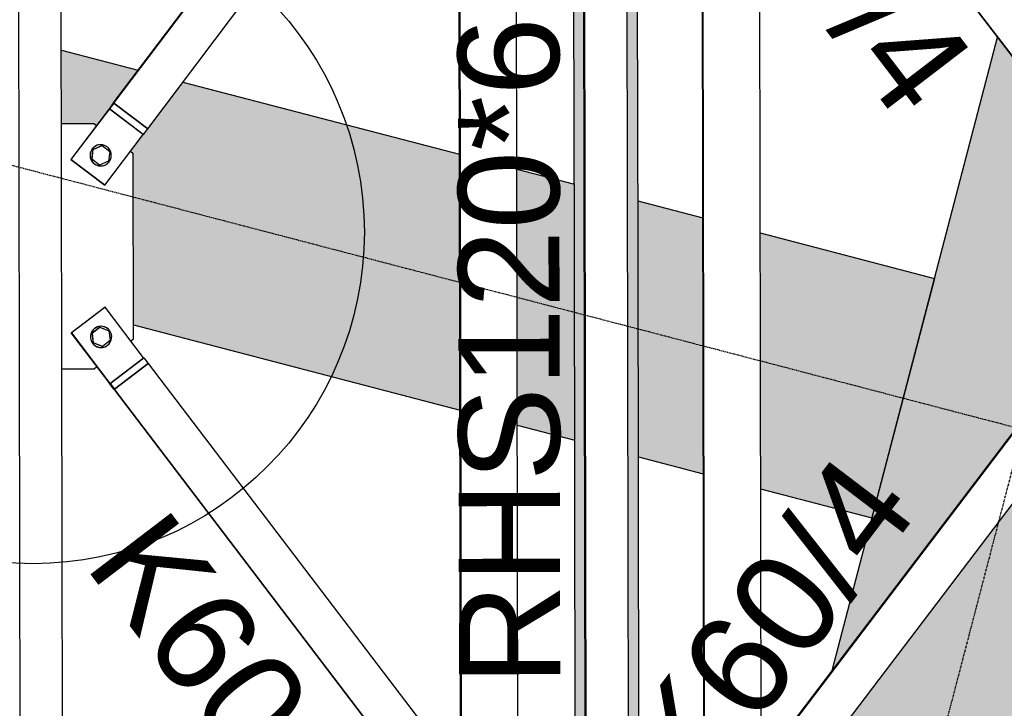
# Model space of a CAD drawing. Header units: millimetres. Extents: x 30 to 208467, y 44 to 15445.
# Tile 49 of 61: x 148589 to 149982, y 6597 to 7570. Entities that reach past the tile are written whole.
import ezdxf

# ---------------------------------------------------------------- set-up
doc = ezdxf.new("R2010")
doc.units = ezdxf.units.MM
doc.linetypes.add('DXK_LINE_DOT3', pattern=[5.9187, 2.979, -0.9799, 0.9799, -0.9799])
doc.styles.add('Arial', font='ARIAL.TTF', dxfattribs={"height": 0.2})

# ---------------------------------------------------------------- blocks, each defined once
blk = doc.blocks.new('Part-14212 - 14199')
at = {"color": 7}
for p, q in [((149391, 6241.5), (149387.2, 8261.5)), ((149451, 6241.6), (149447.2, 8261.6)), ((149389.3, 6335.6), (149385.9, 8167.4))]:
    blk.add_line(p, q, dxfattribs=at)
blk = doc.blocks.new('Bolt-14892 - 14199')
at = {"color": 7}
for p, q in [((148692.5, 7386.9), (148690.8, 7373.2)), ((148690.9, 7373.2), (148692.7, 7386.9)), ((148692.5, 7386.9), (148705.3, 7392.3)), ((148692.5, 7386.9), (148692.7, 7386.9)), ((148692.7, 7386.9), (148705.4, 7392.3)), ((148705.3, 7392.3), (148705.3, 7392.3)), ((148705.3, 7392.3), (148705.4, 7392.3)), ((148705.4, 7392.3), (148716.5, 7384)), ((148716.5, 7384), (148714.8, 7370.2)), ((148701.9, 7364.8), (148690.8, 7373.2)), ((148690.8, 7373.2), (148690.9, 7373.2)), ((148702, 7364.8), (148690.9, 7373.2)), ((148714.8, 7370.2), (148702, 7364.8)), ((148701.9, 7364.8), (148701.9, 7364.8)), ((148701.9, 7364.8), (148702, 7364.8))]:
    blk.add_line(p, q, dxfattribs=at)
for centre, start, end in [((148703.5, 7378.6), 112.9063, 292.9063), ((148703.6, 7378.6), 142.9057, 322.9057), ((148703.6, 7378.6), 322.9057, 142.9057), ((148703.5, 7378.6), 292.9063, 112.9063)]:
    blk.add_arc(centre, 15, start, end, dxfattribs=at)
blk = doc.blocks.new('Part-14216 - 14199')
at = {"color": 7}
for p, q in [((149451, 6271.9), (150192.9, 7248.1)), ((150193.7, 7248.2), (149451.6, 6271.7)), ((150192.9, 7248.1), (150193.7, 7248.2)), ((150193.7, 7248.2), (150193.9, 7149.2)), ((149504.9, 6242.7), (150193.9, 7149.2)), ((149451, 6271.7), (149451.6, 6271.7)), ((149451.6, 6271.7), (149451.6, 6242.6)), ((149451, 6265.1), (149451.5, 6265.1)), ((149451.6, 6242.6), (149451.5, 6265.1)), ((149451, 6242.6), (149451.6, 6242.6)), ((149504.9, 6242.7), (149451.6, 6242.6))]:
    blk.add_line(p, q, dxfattribs=at)
blk = doc.blocks.new('Part-14217 - 14199')
at = {"color": 7}
for p, q in [((149447.2, 8260.6), (149447.8, 8260.6)), ((149447.9, 8260.6), (149447.8, 8260.6)), ((149447.8, 8260.6), (149447.9, 8238.1)), ((149501.1, 8260.7), (149447.9, 8260.6)), ((149447.9, 8231.5), (149447.9, 8260.6)), ((150193.5, 7356.8), (149501.1, 8260.7)), ((149447.9, 8238.1), (149447.3, 8238.1)), ((149447.9, 8231.5), (149447.3, 8231.5)), ((150192.9, 7257.9), (149447.3, 8231.4)), ((150193.7, 7257.9), (149447.9, 8231.5)), ((150193.7, 7257.9), (150193.5, 7356.8)), ((150192.9, 7257.9), (150193.7, 7257.9))]:
    blk.add_line(p, q, dxfattribs=at)
blk = doc.blocks.new('Part-14439 - 14199')
at = {"color": 7}
for p, q in [((149294.1, 6397.3), (149290.9, 8105.4)), ((149212.9, 6503.9), (149210.1, 7998.5)), ((149213.9, 6502.5), (149211.2, 7999.8))]:
    blk.add_line(p, q, dxfattribs=at)
blk = doc.blocks.new('Part-14946 - 14199')
at = {"color": 7}
for p, q in [((148721.4, 7452.5), (148715.3, 7444.5)), ((148715.3, 7444.5), (148715.6, 7444.4)), ((148715.3, 7444.5), (148716.1, 7444.5)), ((148722.1, 7452.5), (148716.1, 7444.5)), ((148716.1, 7444.5), (148764, 7408.3)), ((148721.4, 7452.5), (148722.1, 7452.5)), ((148722.1, 7452.5), (148770, 7416.3)), ((148764, 7408.3), (148770, 7416.3)), ((148763.6, 7408.3), (148764, 7408.3))]:
    blk.add_line(p, q, dxfattribs=at)
blk = doc.blocks.new('Bolt-14890 - 14199')
at = {"color": 7}
for p, q in [((148702.3, 7135.7), (148691.3, 7127.3)), ((148691.4, 7127.3), (148702.4, 7135.7)), ((148702.4, 7135.6), (148702.3, 7135.7)), ((148702.3, 7135.7), (148702.4, 7135.7)), ((148702.4, 7135.7), (148715.2, 7130.3)), ((148691.3, 7127.3), (148693, 7113.5)), ((148691.3, 7127.3), (148691.4, 7127.3)), ((148693.2, 7113.5), (148691.4, 7127.3)), ((148715.2, 7130.3), (148717, 7116.6)), ((148705.8, 7108.2), (148693, 7113.5)), ((148693, 7113.5), (148693.2, 7113.5)), ((148705.9, 7108.2), (148693.2, 7113.5)), ((148705.9, 7108.2), (148705.8, 7108.2)), ((148705.8, 7108.2), (148705.9, 7108.2)), ((148717, 7116.6), (148705.9, 7108.2))]:
    blk.add_line(p, q, dxfattribs=at)
for centre, start, end in [((148704, 7121.9), 7.3064, 187.3064), ((148704.1, 7121.9), 37.308, 217.308), ((148704, 7121.9), 187.3064, 7.3064), ((148704.1, 7121.9), 217.308, 37.308)]:
    blk.add_arc(centre, 15, start, end, dxfattribs=at)
blk = doc.blocks.new('Part-14440 - 14199')
at = {"color": 7}
for p, q in [((149557.1, 6411.6), (149554, 8092.1)), ((149558.1, 6412.9), (149555, 8090.7)), ((149637.9, 6517.9), (149635.2, 7986.1))]:
    blk.add_line(p, q, dxfattribs=at)
blk = doc.blocks.new('Part-14499 - 14199')
for points in [[(149375.5, 6335.6), (149379.5, 6335.6), (149389.3, 6335.6), (149387.6, 7251.5), (149373.8, 7251.5), (149372.1, 8167.4)], [(149451, 6271.9), (149465.6, 6291.2), (149463.8, 7251.7), (149449.1, 7251.6), (149449.2, 7198.1)]]:
    blk.add_hatch(color=96).paths.add_polyline_path(points)
at = {"color": 96}
for p, q in [((149375.5, 6335.6), (149373.8, 7251.5)), ((149465.6, 6291.2), (149463.8, 7251.7))]:
    blk.add_line(p, q, dxfattribs=at)
blk = doc.blocks.new('Part-14500 - 14199')
for points in [[(149463.8, 7251.7), (149465.6, 6291.2), (149462, 8212.1), (149458, 8217.4), (149447.3, 8231.4), (149449.1, 7251.6)], [(149373.8, 7251.5), (149387.6, 7251.5), (149387.5, 7305.1), (149385.9, 8167.4), (149372.1, 8167.4)]]:
    blk.add_hatch(color=96).paths.add_polyline_path(points)
at = {"color": 96}
for p, q in [((149463.8, 7251.7), (149462, 8212.1)), ((149373.8, 7251.5), (149372.1, 8167.4))]:
    blk.add_line(p, q, dxfattribs=at)
blk = doc.blocks.new('Part-14881 - 14199')
at = {"color": 7}
for p, q in [((148721.4, 7452.5), (149271.1, 8179.6)), ((148722.1, 7452.5), (149271.9, 8179.6)), ((149271.1, 8179.6), (149271.9, 8179.6)), ((149271.9, 8179.6), (149319.7, 8143.4)), ((148770, 7416.3), (149319.7, 8143.4)), ((148722.1, 7452.5), (148721.4, 7452.5)), ((148770, 7416.3), (148722.1, 7452.5))]:
    blk.add_line(p, q, dxfattribs=at)
blk = doc.blocks.new('Part-14875 - 14199')
at = {"color": 7}
for p, q in [((148770.6, 7084.4), (148722.9, 7048)), ((148770.6, 7084.4), (149323, 6359.4)), ((148722.9, 7048), (148722.1, 7048)), ((148722.1, 7048), (149274.6, 6323)), ((149275.3, 6323), (148722.9, 7048)), ((149323, 6359.4), (149275.3, 6323)), ((149274.6, 6323), (149275.3, 6323))]:
    blk.add_line(p, q, dxfattribs=at)
blk = doc.blocks.new('GridLine-17394 - 14199')
at = {"color": 6, "linetype": 'DXK_LINE_DOT3'}
blk.add_line((141448.6, 9226.1), (151459.7, 6612.2), dxfattribs=at)
blk = doc.blocks.new('Part-14864 - 14199')
at = {"color": 7}
for p, q in [((148590.4, 6240), (148586.6, 8260)), ((148650.3, 6240.1), (148646.6, 8260.1))]:
    blk.add_line(p, q, dxfattribs=at)
blk = doc.blocks.new('Part-26386 - 14199')
for points in [[(149738.4, 6650.1), (150192.5, 7247.6), (150192.5, 7258.4), (149972.3, 7545.9)], [(149708.7, 6242.1), (149861.8, 6242.4), (149993.8, 6242.6), (150193, 7005.7), (150192.7, 7147.7), (149698.6, 6497.6), (149638.4, 6267), (149666, 6267), (149708.7, 6267.1)]]:
    blk.add_hatch(color=4).paths.add_polyline_path(points)
at = {"color": 4}
blk.add_line((149738.4, 6650.1), (149972.3, 7545.9), dxfattribs=at)
blk = doc.blocks.new('Part-14888 - 14199')
at = {"color": 7}
for p, q in [((148648.1, 7423.5), (148693.6, 7423.6)), ((148693.6, 7423.6), (148697.6, 7420.6)), ((148745.5, 7384.3), (148749.4, 7381.4)), ((148749.9, 7119.3), (148749.4, 7381.4)), ((148746, 7116.3), (148749.9, 7119.3)), ((148648.8, 7076.7), (148694.2, 7076.8)), ((148694.2, 7076.8), (148698.2, 7079.9))]:
    blk.add_line(p, q, dxfattribs=at)
blk = doc.blocks.new('Part-14889 - 14199')
at = {"color": 7}
for p, q in [((148661.8, 7127.6), (148709.6, 7164)), ((148709.7, 7164), (148662, 7127.6)), ((148709.7, 7164), (148709.6, 7164)), ((148764.2, 7092.4), (148709.7, 7164)), ((148662, 7127.6), (148661.8, 7127.6)), ((148716.4, 7056), (148661.8, 7127.6)), ((148662, 7127.6), (148716.5, 7056)), ((148716.5, 7056), (148764.2, 7092.4)), ((148716.5, 7056), (148716.4, 7056))]:
    blk.add_line(p, q, dxfattribs=at)
blk = doc.blocks.new('Part-14891 - 14199')
at = {"color": 7}
for p, q in [((148715.7, 7444.5), (148661.4, 7372.7)), ((148715.8, 7444.5), (148661.5, 7372.7)), ((148715.8, 7444.5), (148715.7, 7444.5)), ((148763.6, 7408.3), (148715.8, 7444.5)), ((148709.4, 7336.5), (148763.6, 7408.3)), ((148661.5, 7372.7), (148661.4, 7372.7)), ((148709.2, 7336.5), (148661.4, 7372.7)), ((148661.5, 7372.7), (148709.4, 7336.5)), ((148709.4, 7336.5), (148709.2, 7336.5))]:
    blk.add_line(p, q, dxfattribs=at)
blk = doc.blocks.new('Part-14945 - 14199')
at = {"color": 7}
for p, q in [((148716.8, 7056), (148764.6, 7092.4)), ((148764.2, 7092.4), (148764.6, 7092.4)), ((148764.6, 7092.4), (148770.6, 7084.4)), ((148722.9, 7048), (148770.6, 7084.4)), ((148716.1, 7056), (148716.3, 7056.2)), ((148722.1, 7048), (148716.1, 7056)), ((148716.1, 7056), (148716.8, 7056)), ((148716.8, 7056), (148722.9, 7048)), ((148722.1, 7048), (148722.9, 7048))]:
    blk.add_line(p, q, dxfattribs=at)
blk = doc.blocks.new('Part-26387 - 14199')
for points in [[(148697.6, 7420.6), (148715.7, 7444.5), (148715.3, 7444.5), (148721.4, 7452.5), (148756.4, 7498.9), (148647.9, 7527.2), (148648.1, 7423.5), (148693.6, 7423.6)], [(149212, 7018.2), (149211.3, 7380.1), (148819.9, 7482.3), (148770, 7416.3), (148764, 7408.3), (148716.1, 7444.5), (148715.8, 7444.5), (148763.6, 7408.3), (148745.5, 7384.3), (148749.4, 7381.4), (148749.9, 7138.9)], [(149374.3, 6975.8), (149373.7, 7337.7), (149292.3, 7359), (149293, 6997)], [(149556.1, 6928.3), (149555.5, 7290.2), (149463.7, 7314.2), (149464.4, 6952.3)], [(149794.8, 6866), (149883.2, 7204.7), (149636.5, 7269.1), (149637.2, 6907.2)]]:
    blk.add_hatch(color=4).paths.add_polyline_path(points)
at = {"color": 4}
for p, q in [((148647.9, 7527.2), (148756.4, 7498.9)), ((148819.9, 7482.3), (149211.3, 7380.1)), ((149292.3, 7359), (149373.7, 7337.7)), ((149463.7, 7314.2), (149555.5, 7290.2)), ((149636.5, 7269.1), (149883.2, 7204.7)), ((149883.2, 7204.7), (149794.8, 6866)), ((149883.2, 7204.7), (149883.2, 7204.7)), ((148749.9, 7138.9), (149212, 7018.2)), ((149293, 6997), (149374.3, 6975.8)), ((149464.4, 6952.3), (149556.1, 6928.3)), ((149637.2, 6907.2), (149794.8, 6866)), ((149794.8, 6866), (149794.8, 6866))]:
    blk.add_line(p, q, dxfattribs=at)
blk = doc.blocks.new('GridLine-17388 - 14199')
at = {"color": 6, "linetype": 'DXK_LINE_DOT3'}
blk.add_line((148287.4, 400), (151794.2, 13831.2), dxfattribs=at)
blk = doc.blocks.new('Mark-17521 - 14199')
at = {"color": 30, "style": 'Arial'}
blk.add_text('K60/4', height=143.26, rotation=307.4483, dxfattribs=at).set_placement((149514.2, 7839.7))
blk = doc.blocks.new('Mark-17518 - 14199')
at = {"color": 30, "style": 'Arial'}
blk.add_text('RHS120*60*3', height=143.262, rotation=90.1091, dxfattribs=at).set_placement((149353.8, 6628.7))
blk = doc.blocks.new('Mark-17520 - 14199')
at = {"color": 30, "style": 'Arial'}
blk.add_text('K60/4', height=143.26, rotation=52.7637, dxfattribs=at).set_placement((149547.6, 6462))
blk = doc.blocks.new('Mark-27627 - 14199')
at = {"color": 30, "style": 'Arial'}
blk.add_text('K60/4', height=143.26, rotation=307.3051, dxfattribs=at).set_placement((148679.1, 6799.2))
blk = doc.blocks.new('DetailMark-51545 - 14199')
at = {"color": 5}
blk.add_circle((148607.8, 7270), 468.8, dxfattribs=at)

msp = doc.modelspace()

# ---------------------------------------------------------------- block references
for name in ['GridLine-17388 - 14199', 'Part-26386 - 14199', 'GridLine-17394 - 14199', 'DetailMark-51545 - 14199', 'Part-26387 - 14199', 'Part-14439 - 14199', 'Part-14212 - 14199', 'Part-14440 - 14199', 'Part-14864 - 14199', 'Part-14217 - 14199', 'Part-14500 - 14199', 'Part-14881 - 14199', 'Part-14499 - 14199', 'Mark-17521 - 14199', 'Mark-17518 - 14199', 'Part-14891 - 14199', 'Part-14946 - 14199', 'Part-14888 - 14199', 'Bolt-14892 - 14199', 'Part-14216 - 14199', 'Part-14889 - 14199', 'Bolt-14890 - 14199', 'Part-14945 - 14199', 'Part-14875 - 14199', 'Mark-17520 - 14199', 'Mark-27627 - 14199']:
    msp.add_blockref(name, (0, 0))

doc.saveas('drawing.dxf')
